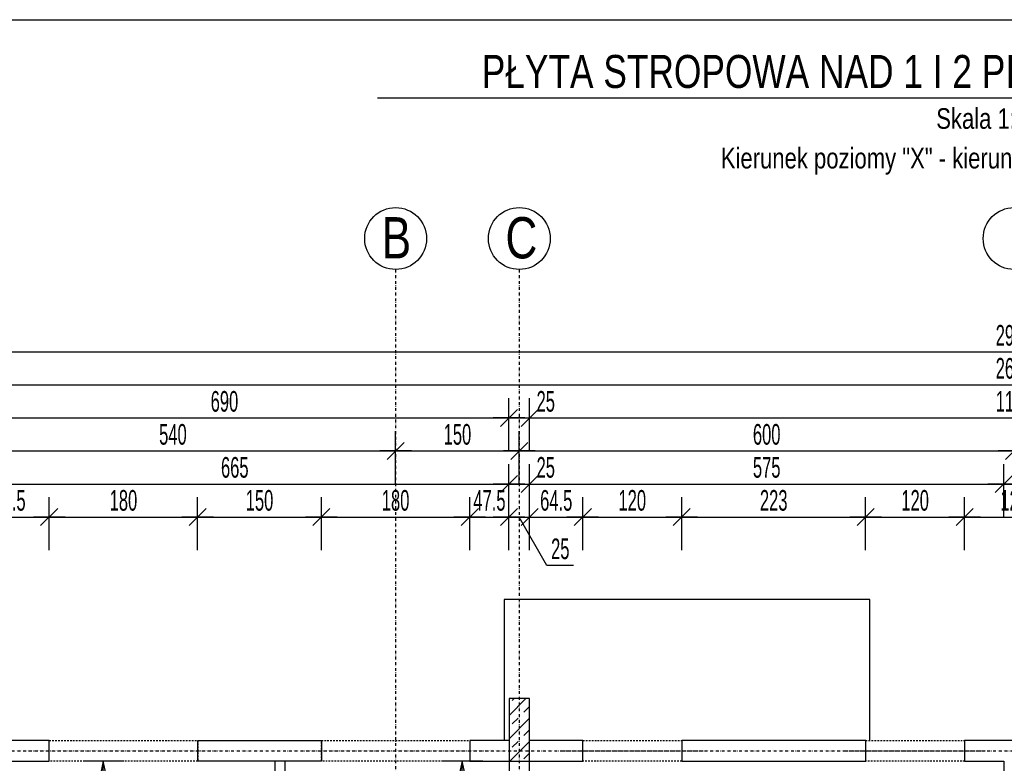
# Model space of a CAD drawing. Header units: millimetres. Extents: x -9646 to 8439, y -19398 to -14733.
# Tile 13 of 49: x -8845 to -7651, y -15869 to -14968. Entities that reach past the tile are written whole.
import ezdxf
from ezdxf.enums import TextEntityAlignment as Align

# ---------------------------------------------------------------- set-up
doc = ezdxf.new("R2010")
doc.units = ezdxf.units.MM
doc.header["$LTSCALE"] = 10
doc.linetypes.add('MO', pattern=[0.7, 0.35, -0.17, 0.01, -0.17])
doc.linetypes.add('MP', pattern=[0.36, 0.2, -0.16])
doc.layers.add('BA_obw', color=230, linetype='Continuous', plot=False)
for name, color, linetype in [('BA_szr', 1, 'Continuous'), ('BA_wym', 1, 'Continuous'), ('BD_lpm', 1, 'MP'), ('BD_osm', 1, 'MO'), ('BD_txs', 2, 'Continuous'), ('BD_wic', 1, 'Continuous'), ('BD_wig', 3, 'Continuous'), ('BZ_sym', 7, 'Continuous'), ('BZ_txg', 3, 'Continuous'), ('BZ_txs', 2, 'Continuous')]:
    doc.layers.add(name, color=color, linetype=linetype)
doc.styles.add('BIKTG', font='bikromsw.shx', dxfattribs={"width": 0.8})
doc.styles.add('BIKTS', font='bikromsw.shx', dxfattribs={"width": 0.8})
doc.styles.add('BIKWYM', font='bikromsw.shx', dxfattribs={"width": 0.6})
doc.dimstyles.new('BA_KR_100_cm', dxfattribs={"dimtxt": 25, "dimasz": 1.666667, "dimexe": 24, "dimexo": 0, "dimgap": 0, "dimtad": 0, "dimdec": 1, "dimrnd": 0.5, "dimzin": 9, "dimdsep": 46, "dimtxsty": 'BIKWYM', "dimblk": 'WYM-KR', "dimcen": 0, "dimdle": 20, "dimclrd": 256, "dimclre": 256, "dimclrt": 2, "dimadec": 0, "dimazin": 0, "dimtfac": 0.033333, "dimtdec": 1, "dimtmove": 0, "dimatfit": 3, "dimldrblk": 'WYM-KR', "dimfxl": 25, "dimfxlon": 1, "dimtvp": 0.8, "dimtolj": 1, "dimarcsym": 0})
doc.dimstyles.new('BZ_ST_100_cm', dxfattribs={"dimtxt": 25, "dimasz": 1.666667, "dimexe": 24, "dimexo": 0, "dimgap": 0, "dimtad": 0, "dimdec": 1, "dimrnd": 0.5, "dimdsep": 46, "dimtxsty": 'BIKWYM', "dimblk": 'WYM-ST', "dimcen": 0, "dimdle": 20, "dimclrd": 256, "dimclre": 256, "dimclrt": 7, "dimadec": 0, "dimazin": 0, "dimtfac": 0.033333, "dimtdec": 1, "dimtix": 1, "dimtmove": 2, "dimatfit": 3, "dimldrblk": 'WYM-ST', "dimfxl": 25, "dimfxlon": 1, "dimtvp": 0.8, "dimtolj": 1, "dimtzin": 0, "dimarcsym": 0})

# ---------------------------------------------------------------- blocks, each defined once
blk = doc.blocks.new('WYM-KR')
at = {"linetype": 'ByBlock'}
blk.add_line((11.52, 0), (-11.52, 0), dxfattribs=at)
at = {"color": 7, "linetype": 'ByBlock'}
blk.add_line((6.24, 6.24), (-6.24, -6.24), dxfattribs=at)
blk = doc.blocks.new('*D27')
at = {"layer": 'BA_wym', "lineweight": -2}
for p, q in [((-8916.5, -15610.3), (-8916.5, -15546.3)), ((-8809, -15610.3), (-8809, -15546.3)), ((-8914.8, -15570.3), (-8810.6, -15570.3))]:
    blk.add_line(p, q, dxfattribs=at)
at = {"layer": 'Defpoints', "color": 0}
for p in [(-8809, -15570.3), (-8916.5, -15841.3), (-8809, -15841.3)]:
    blk.add_point(p, dxfattribs=at)
at = {"layer": 'BA_wym', "lineweight": -2, "xscale": 1.666666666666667, "yscale": 1.666666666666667, "zscale": 1.666666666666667, "rotation": 180}
blk.add_blockref('WYM-KR', (-8916.5, -15570.3), dxfattribs=at)
at = {"layer": 'BA_wym', "lineweight": -2, "xscale": 1.666666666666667, "yscale": 1.666666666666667, "zscale": 1.666666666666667}
blk.add_blockref('WYM-KR', (-8809, -15570.3), dxfattribs=at)
at = {"layer": 'BA_wym', "color": 2, "insert": (-8862.7, -15550.3), "char_height": 25, "attachment_point": 5, "style": 'BIKWYM'}
blk.add_mtext('\\A1;107.5', dxfattribs=at)
blk = doc.blocks.new('*D28')
at = {"layer": 'BA_wym', "lineweight": -2}
for p, q in [((-8809, -15610.3), (-8809, -15546.3)), ((-8629, -15610.3), (-8629, -15546.3)), ((-8807.3, -15570.3), (-8630.6, -15570.3))]:
    blk.add_line(p, q, dxfattribs=at)
at = {"layer": 'Defpoints', "color": 0}
for p in [(-8629, -15570.3), (-8809, -15841.3), (-8629, -15841.3)]:
    blk.add_point(p, dxfattribs=at)
at = {"layer": 'BA_wym', "lineweight": -2, "xscale": 1.666666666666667, "yscale": 1.666666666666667, "zscale": 1.666666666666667, "rotation": 180}
blk.add_blockref('WYM-KR', (-8809, -15570.3), dxfattribs=at)
at = {"layer": 'BA_wym', "lineweight": -2, "xscale": 1.666666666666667, "yscale": 1.666666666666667, "zscale": 1.666666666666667}
blk.add_blockref('WYM-KR', (-8629, -15570.3), dxfattribs=at)
at = {"layer": 'BA_wym', "color": 2, "insert": (-8719, -15550.3), "char_height": 25, "attachment_point": 5, "style": 'BIKWYM'}
blk.add_mtext('\\A1;180', dxfattribs=at)
blk = doc.blocks.new('*D29')
at = {"layer": 'BA_wym', "lineweight": -2}
for p, q in [((-8629, -15610.3), (-8629, -15546.3)), ((-8479, -15610.3), (-8479, -15546.3)), ((-8627.3, -15570.3), (-8480.6, -15570.3))]:
    blk.add_line(p, q, dxfattribs=at)
at = {"layer": 'Defpoints', "color": 0}
for p in [(-8479, -15570.3), (-8629, -15841.3), (-8479, -15841.3)]:
    blk.add_point(p, dxfattribs=at)
at = {"layer": 'BA_wym', "lineweight": -2, "xscale": 1.666666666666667, "yscale": 1.666666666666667, "zscale": 1.666666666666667, "rotation": 180}
blk.add_blockref('WYM-KR', (-8629, -15570.3), dxfattribs=at)
at = {"layer": 'BA_wym', "lineweight": -2, "xscale": 1.666666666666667, "yscale": 1.666666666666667, "zscale": 1.666666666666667}
blk.add_blockref('WYM-KR', (-8479, -15570.3), dxfattribs=at)
at = {"layer": 'BA_wym', "color": 2, "insert": (-8554, -15550.3), "char_height": 25, "attachment_point": 5, "style": 'BIKWYM'}
blk.add_mtext('\\A1;150', dxfattribs=at)
blk = doc.blocks.new('*D30')
at = {"layer": 'BA_wym', "lineweight": -2}
for p, q in [((-8479, -15610.3), (-8479, -15546.3)), ((-8299, -15610.3), (-8299, -15546.3)), ((-8477.3, -15570.3), (-8300.6, -15570.3))]:
    blk.add_line(p, q, dxfattribs=at)
at = {"layer": 'Defpoints', "color": 0}
for p in [(-8299, -15570.3), (-8479, -15841.3), (-8299, -15841.3)]:
    blk.add_point(p, dxfattribs=at)
at = {"layer": 'BA_wym', "lineweight": -2, "xscale": 1.666666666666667, "yscale": 1.666666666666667, "zscale": 1.666666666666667, "rotation": 180}
blk.add_blockref('WYM-KR', (-8479, -15570.3), dxfattribs=at)
at = {"layer": 'BA_wym', "lineweight": -2, "xscale": 1.666666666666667, "yscale": 1.666666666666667, "zscale": 1.666666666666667}
blk.add_blockref('WYM-KR', (-8299, -15570.3), dxfattribs=at)
at = {"layer": 'BA_wym', "color": 2, "insert": (-8389, -15550.3), "char_height": 25, "attachment_point": 5, "style": 'BIKWYM'}
blk.add_mtext('\\A1;180', dxfattribs=at)
blk = doc.blocks.new('*D31')
at = {"layer": 'BA_wym', "lineweight": -2}
for p, q in [((-8299, -15610.3), (-8299, -15546.3)), ((-8251.5, -15610.3), (-8251.5, -15546.3)), ((-8300.6, -15570.3), (-8302.3, -15570.3)), ((-8299, -15570.3), (-8251.5, -15570.3)), ((-8249.8, -15570.3), (-8248.1, -15570.3))]:
    blk.add_line(p, q, dxfattribs=at)
at = {"layer": 'Defpoints', "color": 0}
for p in [(-8251.5, -15570.3), (-8251.5, -15790.3), (-8299, -15841.3)]:
    blk.add_point(p, dxfattribs=at)
at = {"layer": 'BA_wym', "lineweight": -2, "xscale": 1.666666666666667, "yscale": 1.666666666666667, "zscale": 1.666666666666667}
blk.add_blockref('WYM-KR', (-8299, -15570.3), dxfattribs=at)
at = {"layer": 'BA_wym', "lineweight": -2, "xscale": 1.666666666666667, "yscale": 1.666666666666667, "zscale": 1.666666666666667, "rotation": 180}
blk.add_blockref('WYM-KR', (-8251.5, -15570.3), dxfattribs=at)
at = {"layer": 'BA_wym', "color": 2, "insert": (-8275.2, -15550.3), "char_height": 25, "attachment_point": 5, "style": 'BIKWYM'}
blk.add_mtext('\\A1;47.5', dxfattribs=at)
blk = doc.blocks.new('*D32')
at = {"layer": 'BA_wym', "lineweight": -2}
for p, q in [((-8251.5, -15610.3), (-8251.5, -15546.3)), ((-8226.5, -15610.3), (-8226.5, -15546.3)), ((-8253.1, -15570.3), (-8254.8, -15570.3)), ((-8251.5, -15570.3), (-8226.5, -15570.3)), ((-8205.5, -15629), (-8239, -15570.3)), ((-8224.8, -15570.3), (-8223.1, -15570.3)), ((-8173.1, -15629), (-8205.5, -15629))]:
    blk.add_line(p, q, dxfattribs=at)
at = {"layer": 'Defpoints', "color": 0}
for p in [(-8226.5, -15570.3), (-8251.5, -15790.3), (-8226.5, -15790.3)]:
    blk.add_point(p, dxfattribs=at)
at = {"layer": 'BA_wym', "lineweight": -2, "xscale": 1.666666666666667, "yscale": 1.666666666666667, "zscale": 1.666666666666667}
blk.add_blockref('WYM-KR', (-8251.5, -15570.3), dxfattribs=at)
at = {"layer": 'BA_wym', "lineweight": -2, "xscale": 1.666666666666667, "yscale": 1.666666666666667, "zscale": 1.666666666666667, "rotation": 180}
blk.add_blockref('WYM-KR', (-8226.5, -15570.3), dxfattribs=at)
at = {"layer": 'BA_wym', "color": 2, "insert": (-8189.3, -15609), "char_height": 25, "attachment_point": 5, "style": 'BIKWYM'}
blk.add_mtext('\\A1;25', dxfattribs=at)
blk = doc.blocks.new('*D33')
at = {"layer": 'BA_wym', "lineweight": -2}
for p, q in [((-8226.5, -15610.3), (-8226.5, -15546.3)), ((-8162, -15610.3), (-8162, -15546.3)), ((-8224.8, -15570.3), (-8163.6, -15570.3))]:
    blk.add_line(p, q, dxfattribs=at)
at = {"layer": 'Defpoints', "color": 0}
for p in [(-8162, -15570.3), (-8226.5, -15790.3), (-8162, -15841.3)]:
    blk.add_point(p, dxfattribs=at)
at = {"layer": 'BA_wym', "lineweight": -2, "xscale": 1.666666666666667, "yscale": 1.666666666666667, "zscale": 1.666666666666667, "rotation": 180}
blk.add_blockref('WYM-KR', (-8226.5, -15570.3), dxfattribs=at)
at = {"layer": 'BA_wym', "lineweight": -2, "xscale": 1.666666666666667, "yscale": 1.666666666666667, "zscale": 1.666666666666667}
blk.add_blockref('WYM-KR', (-8162, -15570.3), dxfattribs=at)
at = {"layer": 'BA_wym', "color": 2, "insert": (-8194.2, -15550.3), "char_height": 25, "attachment_point": 5, "style": 'BIKWYM'}
blk.add_mtext('\\A1;64.5', dxfattribs=at)
blk = doc.blocks.new('*D34')
at = {"layer": 'BA_wym', "lineweight": -2}
for p, q in [((-8162, -15610.3), (-8162, -15546.3)), ((-8042, -15610.3), (-8042, -15546.3)), ((-8160.3, -15570.3), (-8043.6, -15570.3))]:
    blk.add_line(p, q, dxfattribs=at)
at = {"layer": 'Defpoints', "color": 0}
for p in [(-8042, -15570.3), (-8162, -15841.3), (-8042, -15841.3)]:
    blk.add_point(p, dxfattribs=at)
at = {"layer": 'BA_wym', "lineweight": -2, "xscale": 1.666666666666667, "yscale": 1.666666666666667, "zscale": 1.666666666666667, "rotation": 180}
blk.add_blockref('WYM-KR', (-8162, -15570.3), dxfattribs=at)
at = {"layer": 'BA_wym', "lineweight": -2, "xscale": 1.666666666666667, "yscale": 1.666666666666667, "zscale": 1.666666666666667}
blk.add_blockref('WYM-KR', (-8042, -15570.3), dxfattribs=at)
at = {"layer": 'BA_wym', "color": 2, "insert": (-8102, -15550.3), "char_height": 25, "attachment_point": 5, "style": 'BIKWYM'}
blk.add_mtext('\\A1;120', dxfattribs=at)
blk = doc.blocks.new('*D35')
at = {"layer": 'BA_wym', "lineweight": -2}
for p, q in [((-8042, -15610.3), (-8042, -15546.3)), ((-7819, -15610.3), (-7819, -15546.3)), ((-8040.3, -15570.3), (-7820.6, -15570.3))]:
    blk.add_line(p, q, dxfattribs=at)
at = {"layer": 'Defpoints', "color": 0}
for p in [(-7819, -15570.3), (-8042, -15841.3), (-7819, -15841.3)]:
    blk.add_point(p, dxfattribs=at)
at = {"layer": 'BA_wym', "lineweight": -2, "xscale": 1.666666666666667, "yscale": 1.666666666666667, "zscale": 1.666666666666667, "rotation": 180}
blk.add_blockref('WYM-KR', (-8042, -15570.3), dxfattribs=at)
at = {"layer": 'BA_wym', "lineweight": -2, "xscale": 1.666666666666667, "yscale": 1.666666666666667, "zscale": 1.666666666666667}
blk.add_blockref('WYM-KR', (-7819, -15570.3), dxfattribs=at)
at = {"layer": 'BA_wym', "color": 2, "insert": (-7930.5, -15550.3), "char_height": 25, "attachment_point": 5, "style": 'BIKWYM'}
blk.add_mtext('\\A1;223', dxfattribs=at)
blk = doc.blocks.new('*D36')
at = {"layer": 'BA_wym', "lineweight": -2}
for p, q in [((-7819, -15610.3), (-7819, -15546.3)), ((-7699, -15610.3), (-7699, -15546.3)), ((-7817.3, -15570.3), (-7700.6, -15570.3))]:
    blk.add_line(p, q, dxfattribs=at)
at = {"layer": 'Defpoints', "color": 0}
for p in [(-7699, -15570.3), (-7819, -15841.3), (-7699, -15841.3)]:
    blk.add_point(p, dxfattribs=at)
at = {"layer": 'BA_wym', "lineweight": -2, "xscale": 1.666666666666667, "yscale": 1.666666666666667, "zscale": 1.666666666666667, "rotation": 180}
blk.add_blockref('WYM-KR', (-7819, -15570.3), dxfattribs=at)
at = {"layer": 'BA_wym', "lineweight": -2, "xscale": 1.666666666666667, "yscale": 1.666666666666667, "zscale": 1.666666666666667}
blk.add_blockref('WYM-KR', (-7699, -15570.3), dxfattribs=at)
at = {"layer": 'BA_wym', "color": 2, "insert": (-7759, -15550.3), "char_height": 25, "attachment_point": 5, "style": 'BIKWYM'}
blk.add_mtext('\\A1;120', dxfattribs=at)
blk = doc.blocks.new('*D37')
at = {"layer": 'BA_wym', "lineweight": -2}
for p, q in [((-7699, -15610.3), (-7699, -15546.3)), ((-7579, -15610.3), (-7579, -15546.3)), ((-7697.3, -15570.3), (-7580.6, -15570.3))]:
    blk.add_line(p, q, dxfattribs=at)
at = {"layer": 'Defpoints', "color": 0}
for p in [(-7579, -15570.3), (-7699, -15841.3), (-7579, -15841.3)]:
    blk.add_point(p, dxfattribs=at)
at = {"layer": 'BA_wym', "lineweight": -2, "xscale": 1.666666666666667, "yscale": 1.666666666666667, "zscale": 1.666666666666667, "rotation": 180}
blk.add_blockref('WYM-KR', (-7699, -15570.3), dxfattribs=at)
at = {"layer": 'BA_wym', "lineweight": -2, "xscale": 1.666666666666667, "yscale": 1.666666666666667, "zscale": 1.666666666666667}
blk.add_blockref('WYM-KR', (-7579, -15570.3), dxfattribs=at)
at = {"layer": 'BA_wym', "color": 2, "insert": (-7639, -15550.3), "char_height": 25, "attachment_point": 5, "style": 'BIKWYM'}
blk.add_mtext('\\A1;120', dxfattribs=at)
blk = doc.blocks.new('*D50')
at = {"layer": 'BA_wym', "lineweight": -2}
for p, q in [((-8916.5, -15570.3), (-8916.5, -15506.3)), ((-8251.5, -15570.3), (-8251.5, -15506.3)), ((-8914.8, -15530.3), (-8253.1, -15530.3))]:
    blk.add_line(p, q, dxfattribs=at)
at = {"layer": 'Defpoints', "color": 0}
for p in [(-8251.5, -15530.3), (-8251.5, -15790.3), (-8916.5, -15841.3)]:
    blk.add_point(p, dxfattribs=at)
at = {"layer": 'BA_wym', "lineweight": -2, "xscale": 1.666666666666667, "yscale": 1.666666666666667, "zscale": 1.666666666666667, "rotation": 180}
blk.add_blockref('WYM-KR', (-8916.5, -15530.3), dxfattribs=at)
at = {"layer": 'BA_wym', "lineweight": -2, "xscale": 1.666666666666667, "yscale": 1.666666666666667, "zscale": 1.666666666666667}
blk.add_blockref('WYM-KR', (-8251.5, -15530.3), dxfattribs=at)
at = {"layer": 'BA_wym', "color": 2, "insert": (-8584, -15510.3), "char_height": 25, "attachment_point": 5, "style": 'BIKWYM'}
blk.add_mtext('\\A1;665', dxfattribs=at)
blk = doc.blocks.new('*D51')
at = {"layer": 'BA_wym', "lineweight": -2}
for p, q in [((-8251.5, -15570.3), (-8251.5, -15506.3)), ((-8226.5, -15570.3), (-8226.5, -15506.3)), ((-8253.1, -15530.3), (-8254.8, -15530.3)), ((-8251.5, -15530.3), (-8226.5, -15530.3)), ((-8224.8, -15530.3), (-8190.8, -15530.3))]:
    blk.add_line(p, q, dxfattribs=at)
at = {"layer": 'Defpoints', "color": 0}
for p in [(-8226.5, -15530.3), (-8251.5, -15790.3), (-8226.5, -15790.3)]:
    blk.add_point(p, dxfattribs=at)
at = {"layer": 'BA_wym', "lineweight": -2, "xscale": 1.666666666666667, "yscale": 1.666666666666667, "zscale": 1.666666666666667}
blk.add_blockref('WYM-KR', (-8251.5, -15530.3), dxfattribs=at)
at = {"layer": 'BA_wym', "lineweight": -2, "xscale": 1.666666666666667, "yscale": 1.666666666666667, "zscale": 1.666666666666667, "rotation": 180}
blk.add_blockref('WYM-KR', (-8226.5, -15530.3), dxfattribs=at)
at = {"layer": 'BA_wym', "color": 2, "insert": (-8206.9, -15510.3), "char_height": 25, "attachment_point": 5, "style": 'BIKWYM'}
blk.add_mtext('\\A1;25', dxfattribs=at)
blk = doc.blocks.new('*D52')
at = {"layer": 'BA_wym', "lineweight": -2}
for p, q in [((-8226.5, -15570.3), (-8226.5, -15506.3)), ((-7651.5, -15570.3), (-7651.5, -15506.3)), ((-8224.8, -15530.3), (-7653.1, -15530.3))]:
    blk.add_line(p, q, dxfattribs=at)
at = {"layer": 'Defpoints', "color": 0}
for p in [(-7651.5, -15530.3), (-8226.5, -15790.3), (-7651.5, -15866.3)]:
    blk.add_point(p, dxfattribs=at)
at = {"layer": 'BA_wym', "lineweight": -2, "xscale": 1.666666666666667, "yscale": 1.666666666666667, "zscale": 1.666666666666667, "rotation": 180}
blk.add_blockref('WYM-KR', (-8226.5, -15530.3), dxfattribs=at)
at = {"layer": 'BA_wym', "lineweight": -2, "xscale": 1.666666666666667, "yscale": 1.666666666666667, "zscale": 1.666666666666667}
blk.add_blockref('WYM-KR', (-7651.5, -15530.3), dxfattribs=at)
at = {"layer": 'BA_wym', "color": 2, "insert": (-7939, -15510.3), "char_height": 25, "attachment_point": 5, "style": 'BIKWYM'}
blk.add_mtext('\\A1;575', dxfattribs=at)
blk = doc.blocks.new('*D53')
at = {"layer": 'BA_wym', "lineweight": -2}
for p, q in [((-7651.5, -15570.3), (-7651.5, -15506.3)), ((-7626.5, -15570.3), (-7626.5, -15506.3)), ((-7653.1, -15530.3), (-7654.8, -15530.3)), ((-7651.5, -15530.3), (-7626.5, -15530.3)), ((-7624.8, -15530.3), (-7590.8, -15530.3))]:
    blk.add_line(p, q, dxfattribs=at)
at = {"layer": 'Defpoints', "color": 0}
for p in [(-7626.5, -15530.3), (-7651.5, -15866.3), (-7626.5, -15866.3)]:
    blk.add_point(p, dxfattribs=at)
at = {"layer": 'BA_wym', "lineweight": -2, "xscale": 1.666666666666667, "yscale": 1.666666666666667, "zscale": 1.666666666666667}
blk.add_blockref('WYM-KR', (-7651.5, -15530.3), dxfattribs=at)
at = {"layer": 'BA_wym', "lineweight": -2, "xscale": 1.666666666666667, "yscale": 1.666666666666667, "zscale": 1.666666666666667, "rotation": 180}
blk.add_blockref('WYM-KR', (-7626.5, -15530.3), dxfattribs=at)
at = {"layer": 'BA_wym', "color": 2, "insert": (-7606.9, -15510.3), "char_height": 25, "attachment_point": 5, "style": 'BIKWYM'}
blk.add_mtext('\\A1;25', dxfattribs=at)
blk = doc.blocks.new('*D59')
at = {"layer": 'BA_wym', "lineweight": -2}
for p, q in [((-8929, -15530.3), (-8929, -15466.3)), ((-8389, -15530.3), (-8389, -15466.3)), ((-8927.3, -15490.3), (-8390.6, -15490.3))]:
    blk.add_line(p, q, dxfattribs=at)
at = {"layer": 'Defpoints', "color": 0}
for p in [(-8389, -15490.3), (-8929, -15841.3), (-8389, -15836.6)]:
    blk.add_point(p, dxfattribs=at)
at = {"layer": 'BA_wym', "lineweight": -2, "xscale": 1.666666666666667, "yscale": 1.666666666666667, "zscale": 1.666666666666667, "rotation": 180}
blk.add_blockref('WYM-KR', (-8929, -15490.3), dxfattribs=at)
at = {"layer": 'BA_wym', "lineweight": -2, "xscale": 1.666666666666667, "yscale": 1.666666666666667, "zscale": 1.666666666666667}
blk.add_blockref('WYM-KR', (-8389, -15490.3), dxfattribs=at)
at = {"layer": 'BA_wym', "color": 2, "insert": (-8659, -15470.3), "char_height": 25, "attachment_point": 5, "style": 'BIKWYM'}
blk.add_mtext('\\A1;540', dxfattribs=at)
blk = doc.blocks.new('*D60')
at = {"layer": 'BA_wym', "lineweight": -2}
for p, q in [((-8389, -15530.3), (-8389, -15466.3)), ((-8239, -15530.3), (-8239, -15466.3)), ((-8387.3, -15490.3), (-8240.6, -15490.3))]:
    blk.add_line(p, q, dxfattribs=at)
at = {"layer": 'Defpoints', "color": 0}
for p in [(-8239, -15490.3), (-8239, -15670.3), (-8389, -15836.6)]:
    blk.add_point(p, dxfattribs=at)
at = {"layer": 'BA_wym', "lineweight": -2, "xscale": 1.666666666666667, "yscale": 1.666666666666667, "zscale": 1.666666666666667, "rotation": 180}
blk.add_blockref('WYM-KR', (-8389, -15490.3), dxfattribs=at)
at = {"layer": 'BA_wym', "lineweight": -2, "xscale": 1.666666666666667, "yscale": 1.666666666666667, "zscale": 1.666666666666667}
blk.add_blockref('WYM-KR', (-8239, -15490.3), dxfattribs=at)
at = {"layer": 'BA_wym', "color": 2, "insert": (-8314, -15470.3), "char_height": 25, "attachment_point": 5, "style": 'BIKWYM'}
blk.add_mtext('\\A1;150', dxfattribs=at)
blk = doc.blocks.new('*D61')
at = {"layer": 'BA_wym', "lineweight": -2}
for p, q in [((-8239, -15530.3), (-8239, -15466.3)), ((-7639, -15530.3), (-7639, -15466.3)), ((-8237.3, -15490.3), (-7640.6, -15490.3))]:
    blk.add_line(p, q, dxfattribs=at)
at = {"layer": 'Defpoints', "color": 0}
for p in [(-7639, -15490.3), (-8239, -15670.3), (-7639, -15841.3)]:
    blk.add_point(p, dxfattribs=at)
at = {"layer": 'BA_wym', "lineweight": -2, "xscale": 1.666666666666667, "yscale": 1.666666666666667, "zscale": 1.666666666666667, "rotation": 180}
blk.add_blockref('WYM-KR', (-8239, -15490.3), dxfattribs=at)
at = {"layer": 'BA_wym', "lineweight": -2, "xscale": 1.666666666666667, "yscale": 1.666666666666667, "zscale": 1.666666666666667}
blk.add_blockref('WYM-KR', (-7639, -15490.3), dxfattribs=at)
at = {"layer": 'BA_wym', "color": 2, "insert": (-7939, -15470.3), "char_height": 25, "attachment_point": 5, "style": 'BIKWYM'}
blk.add_mtext('\\A1;600', dxfattribs=at)
blk = doc.blocks.new('*D62')
at = {"layer": 'BA_wym', "lineweight": -2}
for p, q in [((-7639, -15530.3), (-7639, -15466.3)), ((-7039, -15530.3), (-7039, -15466.3)), ((-7637.3, -15490.3), (-7040.6, -15490.3))]:
    blk.add_line(p, q, dxfattribs=at)
at = {"layer": 'Defpoints', "color": 0}
for p in [(-7039, -15490.3), (-7039, -15670.3), (-7639, -15841.3)]:
    blk.add_point(p, dxfattribs=at)
at = {"layer": 'BA_wym', "lineweight": -2, "xscale": 1.666666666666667, "yscale": 1.666666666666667, "zscale": 1.666666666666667, "rotation": 180}
blk.add_blockref('WYM-KR', (-7639, -15490.3), dxfattribs=at)
at = {"layer": 'BA_wym', "lineweight": -2, "xscale": 1.666666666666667, "yscale": 1.666666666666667, "zscale": 1.666666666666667}
blk.add_blockref('WYM-KR', (-7039, -15490.3), dxfattribs=at)
at = {"layer": 'BA_wym', "color": 2, "insert": (-7339, -15470.3), "char_height": 25, "attachment_point": 5, "style": 'BIKWYM'}
blk.add_mtext('\\A1;600', dxfattribs=at)
blk = doc.blocks.new('*D66')
at = {"layer": 'BA_wym', "lineweight": -2}
for p, q in [((-8941.5, -15450.3), (-8941.5, -15386.3)), ((-6336.5, -15450.3), (-6336.5, -15386.3)), ((-8939.8, -15410.3), (-6338.1, -15410.3))]:
    blk.add_line(p, q, dxfattribs=at)
at = {"layer": 'Defpoints', "color": 0}
for p in [(-6336.5, -15410.3), (-8941.5, -15841.3), (-6336.5, -15841.3)]:
    blk.add_point(p, dxfattribs=at)
at = {"layer": 'BA_wym', "lineweight": -2, "xscale": 1.666666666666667, "yscale": 1.666666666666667, "zscale": 1.666666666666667, "rotation": 180}
blk.add_blockref('WYM-KR', (-8941.5, -15410.3), dxfattribs=at)
at = {"layer": 'BA_wym', "lineweight": -2, "xscale": 1.666666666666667, "yscale": 1.666666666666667, "zscale": 1.666666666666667}
blk.add_blockref('WYM-KR', (-6336.5, -15410.3), dxfattribs=at)
at = {"layer": 'BA_wym', "color": 2, "insert": (-7639, -15390.3), "char_height": 25, "attachment_point": 5, "style": 'BIKWYM'}
blk.add_mtext('\\A1;2605', dxfattribs=at)
blk = doc.blocks.new('*D67')
at = {"layer": 'BA_wym', "lineweight": -2}
for p, q in [((-8941.5, -15490.3), (-8941.5, -15426.3)), ((-8251.5, -15490.3), (-8251.5, -15426.3)), ((-8939.8, -15450.3), (-8253.1, -15450.3))]:
    blk.add_line(p, q, dxfattribs=at)
at = {"layer": 'Defpoints', "color": 0}
for p in [(-8251.5, -15450.3), (-8251.5, -15790.3), (-8941.5, -15841.3)]:
    blk.add_point(p, dxfattribs=at)
at = {"layer": 'BA_wym', "lineweight": -2, "xscale": 1.666666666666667, "yscale": 1.666666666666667, "zscale": 1.666666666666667, "rotation": 180}
blk.add_blockref('WYM-KR', (-8941.5, -15450.3), dxfattribs=at)
at = {"layer": 'BA_wym', "lineweight": -2, "xscale": 1.666666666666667, "yscale": 1.666666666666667, "zscale": 1.666666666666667}
blk.add_blockref('WYM-KR', (-8251.5, -15450.3), dxfattribs=at)
at = {"layer": 'BA_wym', "color": 2, "insert": (-8596.5, -15430.3), "char_height": 25, "attachment_point": 5, "style": 'BIKWYM'}
blk.add_mtext('\\A1;690', dxfattribs=at)
blk = doc.blocks.new('*D68')
at = {"layer": 'BA_wym', "lineweight": -2}
for p, q in [((-8226.5, -15490.3), (-8226.5, -15426.3)), ((-7051.5, -15490.3), (-7051.5, -15426.3)), ((-8224.8, -15450.3), (-7053.1, -15450.3))]:
    blk.add_line(p, q, dxfattribs=at)
at = {"layer": 'Defpoints', "color": 0}
for p in [(-7051.5, -15450.3), (-8226.5, -15790.3), (-7051.5, -15790.3)]:
    blk.add_point(p, dxfattribs=at)
at = {"layer": 'BA_wym', "lineweight": -2, "xscale": 1.666666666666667, "yscale": 1.666666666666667, "zscale": 1.666666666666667, "rotation": 180}
blk.add_blockref('WYM-KR', (-8226.5, -15450.3), dxfattribs=at)
at = {"layer": 'BA_wym', "lineweight": -2, "xscale": 1.666666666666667, "yscale": 1.666666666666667, "zscale": 1.666666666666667}
blk.add_blockref('WYM-KR', (-7051.5, -15450.3), dxfattribs=at)
at = {"layer": 'BA_wym', "color": 2, "insert": (-7639, -15430.3), "char_height": 25, "attachment_point": 5, "style": 'BIKWYM'}
blk.add_mtext('\\A1;1175', dxfattribs=at)
blk = doc.blocks.new('*D141')
at = {"layer": 'BA_wym', "lineweight": -2}
for p, q in [((-9347.5, -15790.3), (-9396.5, -15790.3)), ((-9372.5, -15839.6), (-9372.5, -15792)), ((-9347.5, -15841.3), (-9396.5, -15841.3))]:
    blk.add_line(p, q, dxfattribs=at)
at = {"layer": 'Defpoints', "color": 0}
for p in [(-9372.5, -15790.3), (-8251.5, -15790.3), (-8941.5, -15841.3)]:
    blk.add_point(p, dxfattribs=at)
at = {"layer": 'BA_wym', "lineweight": -2, "xscale": 1.666666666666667, "yscale": 1.666666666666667, "zscale": 1.666666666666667}
for p, rotation in [((-9372.5, -15790.3), 90), ((-9372.5, -15841.3), 270)]:
    blk.add_blockref('WYM-KR', p, dxfattribs=dict(at, rotation=rotation))
at = {"layer": 'BA_wym', "color": 2, "insert": (-9392.5, -15815.8), "char_height": 25, "attachment_point": 5, "rotation": 90, "style": 'BIKWYM'}
blk.add_mtext('\\A1;51', dxfattribs=at)
blk = doc.blocks.new('*D144')
at = {"layer": 'BA_wym', "lineweight": -2}
for p, q in [((-9387.5, -15790.3), (-9436.5, -15790.3)), ((-9412.5, -15792), (-9412.5, -17835.6)), ((-9387.5, -17837.3), (-9436.5, -17837.3))]:
    blk.add_line(p, q, dxfattribs=at)
at = {"layer": 'Defpoints', "color": 0}
for p in [(-8251.5, -15790.3), (-9412.5, -17837.3), (-8941.5, -17837.3)]:
    blk.add_point(p, dxfattribs=at)
at = {"layer": 'BA_wym', "lineweight": -2, "xscale": 1.666666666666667, "yscale": 1.666666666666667, "zscale": 1.666666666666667}
for p, rotation in [((-9412.5, -15790.3), 90), ((-9412.5, -17837.3), 270)]:
    blk.add_blockref('WYM-KR', p, dxfattribs=dict(at, rotation=rotation))
at = {"layer": 'BA_wym', "color": 2, "insert": (-9432.5, -16813.8), "char_height": 25, "attachment_point": 5, "rotation": 90, "style": 'BIKWYM'}
blk.add_mtext('\\A1;2047', dxfattribs=at)
blk = doc.blocks.new('*D173')
at = {"layer": 'BA_wym', "lineweight": -2}
for p, q in [((-8251.5, -15490.3), (-8251.5, -15426.3)), ((-8226.5, -15490.3), (-8226.5, -15426.3)), ((-8253.1, -15450.3), (-8254.8, -15450.3)), ((-8251.5, -15450.3), (-8226.5, -15450.3)), ((-8224.8, -15450.3), (-8190.8, -15450.3))]:
    blk.add_line(p, q, dxfattribs=at)
at = {"layer": 'Defpoints', "color": 0}
for p in [(-8226.5, -15450.3), (-8251.5, -15790.3), (-8226.5, -15790.3)]:
    blk.add_point(p, dxfattribs=at)
at = {"layer": 'BA_wym', "lineweight": -2, "xscale": 1.666666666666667, "yscale": 1.666666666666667, "zscale": 1.666666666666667}
blk.add_blockref('WYM-KR', (-8251.5, -15450.3), dxfattribs=at)
at = {"layer": 'BA_wym', "lineweight": -2, "xscale": 1.666666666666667, "yscale": 1.666666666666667, "zscale": 1.666666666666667, "rotation": 180}
blk.add_blockref('WYM-KR', (-8226.5, -15450.3), dxfattribs=at)
at = {"layer": 'BA_wym', "color": 2, "insert": (-8206.9, -15430.3), "char_height": 25, "attachment_point": 5, "style": 'BIKWYM'}
blk.add_mtext('\\A1;25', dxfattribs=at)
blk = doc.blocks.new('*D176')
at = {"layer": 'BA_wym', "lineweight": -2}
for p, q in [((-9112.5, -15410.3), (-9112.5, -15346.3)), ((-6165.5, -15410.3), (-6165.5, -15346.3)), ((-9110.8, -15370.3), (-6167.1, -15370.3))]:
    blk.add_line(p, q, dxfattribs=at)
at = {"layer": 'Defpoints', "color": 0}
for p in [(-6165.5, -15370.3), (-9112.5, -16103.8), (-6165.5, -16103.8)]:
    blk.add_point(p, dxfattribs=at)
at = {"layer": 'BA_wym', "lineweight": -2, "xscale": 1.666666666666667, "yscale": 1.666666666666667, "zscale": 1.666666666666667, "rotation": 180}
blk.add_blockref('WYM-KR', (-9112.5, -15370.3), dxfattribs=at)
at = {"layer": 'BA_wym', "lineweight": -2, "xscale": 1.666666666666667, "yscale": 1.666666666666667, "zscale": 1.666666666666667}
blk.add_blockref('WYM-KR', (-6165.5, -15370.3), dxfattribs=at)
at = {"layer": 'BA_wym', "color": 2, "insert": (-7639, -15350.3), "char_height": 25, "attachment_point": 5, "style": 'BIKWYM'}
blk.add_mtext('\\A1;2947', dxfattribs=at)
blk = doc.blocks.new('eoprz')
blk = doc.blocks.new('WYM-ST')
blk.add_hatch(color=256).paths.add_polyline_path([(-13, 2.88), (0, 0), (-13, -2.88)])
blk.add_lwpolyline([(0, 0), (-13, 2.88), (-13, -2.88), (0, 0)])
blk = doc.blocks.new('*D385')
at = {"layer": 'BA_wym', "lineweight": -2}
for p, q in [((-8718.4, -15866.3), (-8767.4, -15866.3)), ((-8743.4, -16143.6), (-8743.4, -15868)), ((-8718.4, -16145.3), (-8767.4, -16145.3))]:
    blk.add_line(p, q, dxfattribs=at)
at = {"layer": 'Defpoints', "color": 0}
for p in [(-8743.4, -15866.3), (-8042, -15866.3), (-8251.5, -16145.3)]:
    blk.add_point(p, dxfattribs=at)
at = {"layer": 'BA_wym', "lineweight": -2, "xscale": 1.666666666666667, "yscale": 1.666666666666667, "zscale": 1.666666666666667}
for p, rotation in [((-8743.4, -15866.3), 90), ((-8743.4, -16145.3), 270)]:
    blk.add_blockref('WYM-ST', p, dxfattribs=dict(at, rotation=rotation))
at = {"layer": 'BA_wym', "color": 7, "insert": (-8763.4, -16005.8), "char_height": 25, "attachment_point": 5, "rotation": 90, "style": 'BIKWYM'}
blk.add_mtext('\\A1;279', dxfattribs=at)
blk = doc.blocks.new('*D354')
at = {"layer": 'BA_wym', "lineweight": -2}
for p, q in [((-8283.3, -15866.3), (-8332.3, -15866.3)), ((-8308.3, -16679.6), (-8308.3, -15868)), ((-8283.3, -16681.3), (-8332.3, -16681.3))]:
    blk.add_line(p, q, dxfattribs=at)
at = {"layer": 'Defpoints', "color": 0}
for p in [(-8308.3, -15866.3), (-8251.5, -15866.3), (-8251.5, -16681.3)]:
    blk.add_point(p, dxfattribs=at)
at = {"layer": 'BA_wym', "lineweight": -2, "xscale": 1.666666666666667, "yscale": 1.666666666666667, "zscale": 1.666666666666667}
for p, rotation in [((-8308.3, -15866.3), 89.99915388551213), ((-8308.3, -16681.3), 269.9991538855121)]:
    blk.add_blockref('WYM-ST', p, dxfattribs=dict(at, rotation=rotation))
at = {"layer": 'BA_wym', "color": 7, "insert": (-8328.3, -16273.8), "char_height": 25, "attachment_point": 5, "rotation": 89.9992, "style": 'BIKWYM'}
blk.add_mtext('\\A1;815', dxfattribs=at)

msp = doc.modelspace()

# ---------------------------------------------------------------- hatches: boundary and pattern name
at = {"layer": 'BA_szr'}
h = msp.add_hatch(dxfattribs=at)
h.set_pattern_fill('BIK_ZELBET', color=256, scale=100, angle=45, pattern_type=2)
h.set_pattern_definition([(45, (-19865.244, -16931.161), (-14.142136, 14.142136), []), (45, (-19872.315, -16924.09), (-14.142136, 14.142136), [10, -10])])
h.paths.add_polyline_path([(-8251.47, -15866.31), (-8226.47, -15866.31), (-8226.47, -15790.31), (-8251.47, -15790.31)])

# ---------------------------------------------------------------- linework, layer by layer
at = {"layer": 'BA_obw'}
msp.add_lwpolyline([(-9645.8, -14967.61), (-5644.3, -14967.61), (-5644.3, -18968.95), (-9645.8, -18968.95)], close=True, dxfattribs=at)
at = {"layer": 'BD_lpm'}
for points in [[(-8628.97, -15866.31), (-8808.97, -15866.31), (-8808.97, -15841.31), (-8628.97, -15841.31)], [(-8298.97, -15866.31), (-8478.97, -15866.31), (-8478.97, -15841.31), (-8298.97, -15841.31)], [(-8041.97, -15866.31), (-8161.97, -15866.31), (-8161.97, -15841.31), (-8041.97, -15841.31)], [(-7698.97, -15866.31), (-7818.97, -15866.31), (-7818.97, -15841.31), (-7698.97, -15841.31)]]:
    msp.add_lwpolyline(points, close=True, dxfattribs=at)
at = {"layer": 'BD_osm', "color": 5}
for p, q in [((-8833.97, -15853.81), (-8603.97, -15853.81)), ((-8503.97, -15853.81), (-8273.97, -15853.81)), ((-8186.97, -15853.81), (-8016.97, -15853.81)), ((-7843.97, -15853.81), (-7673.97, -15853.81))]:
    msp.add_line(p, q, dxfattribs=at)
at = {"layer": 'BD_osm'}
for points in [[(-8388.97, -15270.3), (-8388.97, -18342.76)], [(-8238.97, -15270.3), (-8238.97, -18342.76)], [(-9512.47, -15853.81), (-5765.47, -15853.81)]]:
    msp.add_lwpolyline(points, dxfattribs=at)
at = {"layer": 'BD_wic', "color": 9}
msp.add_lwpolyline([(-7814, -15841.31), (-7814.01, -15670.3), (-8257.47, -15670.3), (-8257.47, -15841.31)], dxfattribs=at)
at = {"layer": 'BD_wic', "color": 8}
msp.add_lwpolyline([(-8523.47, -15866.31), (-8523.47, -16106.81), (-8534.97, -16106.81), (-8534.97, -16094.81), (-8606.97, -16094.81), (-8606.97, -16083.31), (-8534.97, -16083.31), (-8534.97, -15866.31)], dxfattribs=at)
at = {"layer": 'BD_wic'}
for centre in [(-8388.97, -15232.8), (-8238.97, -15232.8), (-7638.97, -15232.8)]:
    msp.add_circle(centre, 37.5, dxfattribs=at)
at = {"layer": 'BD_wig'}
for points in [[(-8161.97, -15866.31), (-8161.97, -15841.31), (-8226.47, -15841.31), (-8226.47, -15790.31), (-8251.47, -15790.31), (-8251.47, -15841.31), (-8298.97, -15841.31), (-8298.97, -15866.31), (-8251.47, -15866.31), (-8251.47, -16681.31), (-8262.42, -16681.31), (-8262.42, -16706.31), (-8206.47, -16706.31), (-8206.47, -16681.31), (-8226.47, -16681.31), (-8226.47, -16170.31), (-8205.47, -16170.31), (-8205.47, -16145.31), (-8226.47, -16145.31), (-8226.47, -15866.31), (-8161.97, -15866.31)], [(-8808.97, -15866.31), (-8808.97, -15841.31), (-8941.47, -15841.31), (-8941.47, -16153.81), (-8916.47, -16153.81), (-8916.47, -15866.31), (-8808.97, -15866.31)], [(-7578.97, -15841.31), (-7698.97, -15841.31), (-7698.97, -15866.31), (-7651.47, -15866.31), (-7651.47, -16145.31), (-8103.47, -16145.31), (-8103.47, -16170.31), (-7926.47, -16170.31), (-7926.47, -16179.31), (-7901.47, -16179.31), (-7901.47, -16170.31), (-7651.47, -16170.31), (-7651.47, -16344.31), (-7901.47, -16344.31), (-7901.47, -16297.31), (-7926.47, -16297.31), (-7926.51, -16344.31), (-8025.47, -16344.31), (-8025.47, -16369.31), (-7651.47, -16369.31), (-7651.47, -16681.31), (-8042.47, -16681.31), (-8042.47, -16706.31), (-7389.97, -16706.31)]]:
    msp.add_lwpolyline(points, dxfattribs=at)
for points in [[(-8251.47, -15866.31), (-8226.47, -15866.31), (-8226.47, -15790.31), (-8251.47, -15790.31)], [(-8478.97, -15866.31), (-8628.97, -15866.31), (-8628.97, -15841.31), (-8478.97, -15841.31)], [(-8041.97, -15866.31), (-7818.97, -15866.31), (-7818.97, -15841.31), (-8041.97, -15841.31)]]:
    msp.add_lwpolyline(points, close=True, dxfattribs=at)
at = {"layer": 'BZ_txg'}
msp.add_lwpolyline([(-8410.87, -15062.34), (-6918.95, -15062.34)], dxfattribs=at)

# ---------------------------------------------------------------- block references
at = {"layer": 'BZ_sym'}
ref = msp.add_blockref('eoprz', (-7662.77, -15062.34), dxfattribs=at)
ref.add_attrib('Nazwa', 'PŁYTA STROPOWA NAD 1 I 2 PIĘTREM - ZBROJENIE GÓRNE', dxfattribs={"layer": 'BZ_txg', "height": 40, "style": 'BIKTG', "width": 0.8}).set_placement((-7662.77, -15030.34), align=Align.MIDDLE_CENTER)
ref.add_attrib('Skala', 'Skala 1:100', dxfattribs={"layer": 'BZ_txs', "height": 25, "style": 'BIKTS', "width": 0.8}).set_placement((-7662.77, -15087.34), align=Align.MIDDLE_CENTER)

# ---------------------------------------------------------------- texts
at = {"layer": 'BD_txs', "style": 'BIKTS', "width": 0.8}
for s, p in [('B', (-8405.78, -15256.87)), ('C', (-8255.78, -15256.87))]:
    msp.add_text(s, height=50, dxfattribs=at).set_placement(p)
at = {"layer": 'BZ_txs', "insert": (-7994.61, -15122.89), "char_height": 25, "width": 724.2451, "attachment_point": 1, "style": 'BIKTS'}
msp.add_mtext('Kierunek poziomy "X" - kierunek główny', dxfattribs=at)

# ---------------------------------------------------------------- dimensions: what is measured, and where the dimension line sits
at = {"layer": 'BA_wym'}
for base, p1, p2, override, picture, middle in [((-6165.47, -15370.3), (-9112.47, -16103.81), (-6165.47, -16103.81), {"dimatfit": 1, "dimfxl": 40}, '*D176', (-7638.97, -15350.3)), ((-6336.47, -15410.3), (-8941.47, -15841.31), (-6336.47, -15841.31), {"dimatfit": 1, "dimfxl": 40}, '*D66', (-7638.97, -15390.3)), ((-8251.47, -15450.3), (-8941.47, -15841.31), (-8251.47, -15790.31), {"dimatfit": 1, "dimfxl": 40}, '*D67', (-8596.47, -15430.3)), ((-8226.47, -15450.3), (-8251.47, -15790.31), (-8226.47, -15790.31), {"dimatfit": 1, "dimfxl": 40}, '*D173', (-8206.94, -15430.3)), ((-7051.48, -15450.3), (-8226.47, -15790.31), (-7051.48, -15790.31), {"dimtmove": 1, "dimatfit": 1, "dimfxl": 40}, '*D68', (-7638.97, -15430.3)), ((-8388.97, -15490.3), (-8928.97, -15841.31), (-8388.97, -15836.59), {"dimtmove": 1, "dimatfit": 1, "dimfxl": 40}, '*D59', (-8658.97, -15470.3)), ((-8238.97, -15490.3), (-8388.97, -15836.59), (-8238.97, -15670.3), {"dimtmove": 1, "dimatfit": 1, "dimfxl": 40}, '*D60', (-8313.97, -15470.3)), ((-7638.97, -15490.3), (-8238.97, -15670.3), (-7638.97, -15841.31), {"dimtmove": 1, "dimatfit": 1, "dimfxl": 40}, '*D61', (-7938.97, -15470.3)), ((-7038.97, -15490.3), (-7638.97, -15841.31), (-7038.97, -15670.3), {"dimtmove": 1, "dimatfit": 1, "dimfxl": 40}, '*D62', (-7338.97, -15470.3)), ((-8251.47, -15530.3), (-8916.47, -15841.31), (-8251.47, -15790.31), {"dimtmove": 1, "dimatfit": 1, "dimfxl": 40}, '*D50', (-8583.97, -15510.3)), ((-8226.47, -15530.3), (-8251.47, -15790.31), (-8226.47, -15790.31), {"dimblk": 'WYM-KR', "dimatfit": 1, "dimfxl": 40}, '*D51', (-8206.94, -15510.3)), ((-7651.47, -15530.3), (-8226.47, -15790.31), (-7651.47, -15866.31), {"dimtmove": 1, "dimatfit": 1, "dimfxl": 40}, '*D52', (-7938.97, -15510.3)), ((-7626.47, -15530.3), (-7651.47, -15866.31), (-7626.47, -15866.31), {"dimblk": 'WYM-KR', "dimatfit": 1, "dimfxl": 40}, '*D53', (-7606.94, -15510.3)), ((-8808.97, -15570.3), (-8916.47, -15841.31), (-8808.97, -15841.31), {"dimtmove": 1, "dimatfit": 1, "dimfxl": 40}, '*D27', (-8862.72, -15550.3)), ((-8628.97, -15570.3), (-8808.97, -15841.31), (-8628.97, -15841.31), {"dimtmove": 1, "dimatfit": 1, "dimfxl": 40}, '*D28', (-8718.97, -15550.3)), ((-8478.97, -15570.3), (-8628.97, -15841.31), (-8478.97, -15841.31), {"dimtmove": 1, "dimatfit": 1, "dimfxl": 40}, '*D29', (-8553.97, -15550.3)), ((-8298.97, -15570.3), (-8478.97, -15841.31), (-8298.97, -15841.31), {"dimtmove": 1, "dimatfit": 1, "dimfxl": 40}, '*D30', (-8388.97, -15550.3)), ((-8161.97, -15570.3), (-8226.47, -15790.31), (-8161.97, -15841.31), {"dimtmove": 1, "dimatfit": 1, "dimfxl": 40}, '*D33', (-8194.22, -15550.3)), ((-8041.97, -15570.3), (-8161.97, -15841.31), (-8041.97, -15841.31), {"dimtmove": 1, "dimatfit": 1, "dimfxl": 40}, '*D34', (-8101.97, -15550.3)), ((-7818.97, -15570.3), (-8041.97, -15841.31), (-7818.97, -15841.31), {"dimtmove": 1, "dimatfit": 1, "dimfxl": 40}, '*D35', (-7930.47, -15550.3)), ((-7698.97, -15570.3), (-7818.97, -15841.31), (-7698.97, -15841.31), {"dimtmove": 1, "dimatfit": 1, "dimfxl": 40}, '*D36', (-7758.97, -15550.3)), ((-7578.97, -15570.3), (-7698.97, -15841.31), (-7578.97, -15841.31), {"dimtmove": 1, "dimatfit": 1, "dimfxl": 40}, '*D37', (-7638.97, -15550.3))]:
    dim = msp.add_linear_dim(base=base, p1=p1, p2=p2, dimstyle='BA_KR_100_cm', override=override, dxfattribs=at)
    dim.commit()
    dim.dimension.update_dxf_attribs({"geometry": picture, "text_midpoint": middle})
for base, p1, p2, override, picture, middle in [((-8251.47, -15570.3), (-8298.97, -15841.31), (-8251.47, -15790.31), {"dimblk": 'WYM-KR', "dimatfit": 1, "dimfxl": 40}, '*D31', (-8275.22, -15570.3)), ((-8226.47, -15570.3), (-8251.47, -15790.31), (-8226.47, -15790.31), {"dimtmove": 1, "dimatfit": 1, "dimfxl": 40}, '*D32', (-8205.47, -15629.02))]:
    dim = msp.add_linear_dim(base=base, p1=p1, p2=p2, dimstyle='BA_KR_100_cm', override=override, dxfattribs=at)
    dim.commit()
    dim.dimension.update_dxf_attribs({"geometry": picture, "text_midpoint": middle, "dimtype": 160})
for base, p1, p2, angle, dimstyle, override, picture, middle in [((-9412.47, -17837.31), (-8251.47, -15790.31), (-8941.47, -17837.31), 90, 'BA_KR_100_cm', {"dimatfit": 1}, '*D144', (-9432.47, -16813.81)), ((-9372.47, -15790.29), (-8941.47, -15841.31), (-8251.47, -15790.29), 90, 'BA_KR_100_cm', {"dimatfit": 1}, '*D141', (-9392.47, -15815.8)), ((-8743.44, -15866.31), (-8251.47, -16145.31), (-8041.97, -15866.31), 90, 'BZ_ST_100_cm', {"dimrnd": 1, "dimblk": 'WYM-ST'}, '*D385', (-8763.44, -16005.81)), ((-8308.27, -15866.31), (-8251.47, -16681.31), (-8251.47, -15866.31), 89.99915, 'BZ_ST_100_cm', {"dimrnd": 1, "dimblk": 'WYM-ST'}, '*D354', (-8328.28, -16273.81))]:
    dim = msp.add_linear_dim(base=base, p1=p1, p2=p2, angle=angle, dimstyle=dimstyle, override=override, dxfattribs=at)
    dim.commit()
    dim.dimension.update_dxf_attribs({"geometry": picture, "text_midpoint": middle})

doc.saveas('drawing.dxf')
